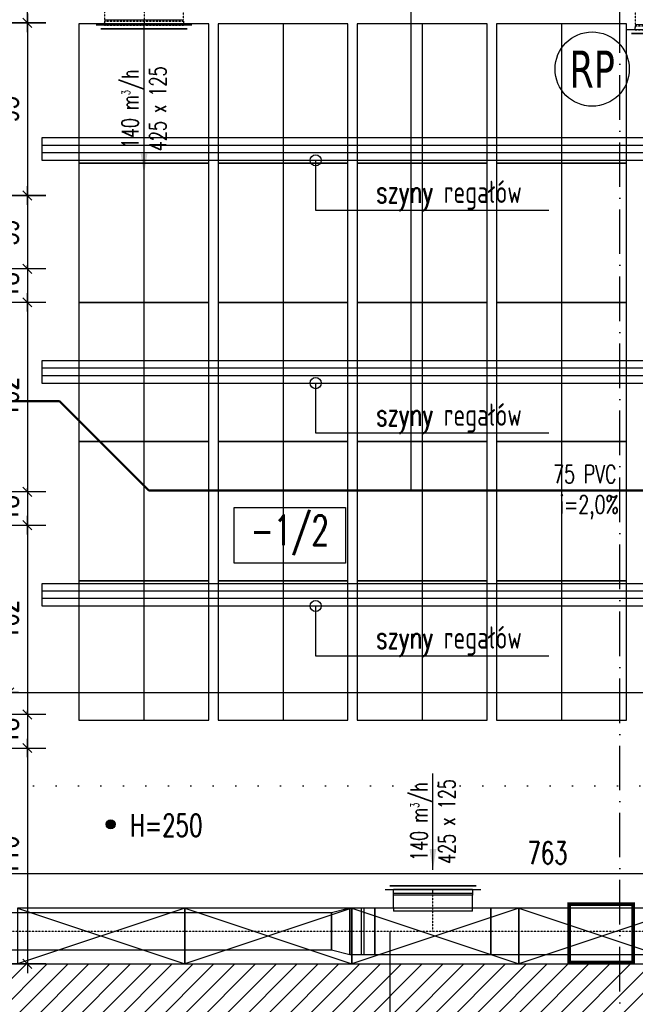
# Model space of a CAD drawing. Header units: millimetres. Extents: x 167273 to 188273, y -125105 to -88145.
# Tile 196 of 210: x 174289 to 174620, y -91786 to -91255. Entities that reach past the tile are written whole.
import ezdxf
from ezdxf.enums import TextEntityAlignment as Align

# ---------------------------------------------------------------- set-up
doc = ezdxf.new("R2010")
doc.units = ezdxf.units.MM
doc.header["$PDMODE"] = 35
doc.header["$PDSIZE"] = 5
for name, pattern in [('ACAD_ISO07W100', [3, 0, -3]), ('ACAD_ISO10W100', [18, 12, -3, 0, -3]), ('DASHDOT', [1, 0.5, -0.25, 0, -0.25]), ('WENT_2', [1.5, 0.5, -1]), ('WENT_3', [1.6, 0.5, -0.5, 0.1, -0.5])]:
    doc.linetypes.add(name, pattern=pattern)
doc.layers.add('!_zmiany', color=7, linetype='Continuous', true_color=0xfa7d00)
for name, color, linetype in [('a-op_leader', 9, 'Continuous'), ('a-op_text', 9, 'Continuous'), ('a-osie', 1, 'ACAD_ISO10W100'), ('a-poziomy', 9, 'Continuous'), ('a-wymiary', 9, 'Continuous'), ('b-cienka', 9, 'Continuous'), ('b-ściany', 2, 'Continuous'), ('c-wyposażenie', 5, 'Continuous'), ('FLUID-N-BIB-120-ARRGR', 7, 'Continuous'), ('FLUID-N-BIB-SYM', 7, 'Continuous'), ('FLUID-W-BIB-120-ARRGR', 7, 'Continuous'), ('FLUID-W-BIB-SYM', 7, 'Continuous'), ('h-hatch', 8, 'Continuous')]:
    doc.layers.add(name, color=color, linetype=linetype)
for name, color, linetype, lineweight in [('El-klima', 152, 'Continuous', 30), ('FLUID-N-BIB', 8, 'Continuous', 30), ('FLUID-W-BIB', 220, 'Continuous', 30), ('IS_kan_san', 34, 'Continuous', 53), ('IS_kan_san_opis', 9, 'Continuous', 15), ('IS_przejscia_ppoz_stropy', 32, 'Continuous', 60)]:
    doc.layers.add(name, color=color, linetype=linetype, lineweight=lineweight)
doc.styles.add('FDBES', font='romans.shx', dxfattribs={"width": 0.7, "height": 10})
doc.styles.add('IS-IS', font='romans.shx', dxfattribs={"width": 0.7, "height": 12})
doc.styles.add('PPAB_100', font='romans.shx', dxfattribs={"width": 0.7, "height": 12})
doc.styles.add('ROMANS', font='romans.shx', dxfattribs={"width": 0.7, "height": 10})
doc.styles.add('symbole', font='TAHOMA.TTF', dxfattribs={"width": 0.8})
doc.dimstyles.new('FDBES', dxfattribs={"dimscale": 50, "dimtxt": 4, "dimasz": 2.5, "dimexe": 0.8, "dimexo": 2, "dimgap": 1, "dimtad": 1, "dimdsep": 46, "dimtxsty": 'FDBES', "dimcen": 2.5, "dimclrd": 4, "dimclre": 5, "dimadec": 0, "dimazin": 0, "dimtfac": 1, "dimtmove": 0, "dimatfit": 3, "dimfxl": 0, "dimarcsym": 0})
doc.dimstyles.new('newPPAB_100', dxfattribs={"dimscale": 0, "dimtxt": 16, "dimasz": 1, "dimexe": 10, "dimexo": 10, "dimgap": 5, "dimtad": 1, "dimdec": 0, "dimzin": 0, "dimdsep": 46, "dimtxsty": 'PPAB_100', "dimblk": 'tick_50', "dimcen": 0.09, "dimdle": 5, "dimse1": 1, "dimse2": 1, "dimclrd": 9, "dimclre": 9, "dimclrt": 161, "dimadec": 0, "dimazin": 0, "dimtfac": 1, "dimtdec": 0, "dimtix": 1, "dimtmove": 2, "dimatfit": 0, "dimldrblk": 'tick_50', "dimfxl": 0, "dimtolj": 1, "dimtzin": 0, "dimarcsym": 0})

# ---------------------------------------------------------------- blocks, each defined once
blk = doc.blocks.new('tick_50')
at = {"color": 9, "ltscale": 20}
for p, q in [((0, 10), (0, -10)), ((-5, 0), (5, 0))]:
    blk.add_line(p, q, dxfattribs=at)
at = {"color": 0}
blk.add_line((2.5, 2.5), (-2.5, -2.5), dxfattribs=at)
blk = doc.blocks.new('*D273')
at = {"layer": 'a-wymiary', "color": 9, "lineweight": -2}
blk.add_line((174292.6651088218, -91258.14052296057), (174292.6651088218, -91349.14052296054), dxfattribs=at)
at = {"layer": 'Defpoints', "color": 0}
for p in [(174214.4418078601, -91257.14052296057), (174214.4418078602, -91350.14052296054), (174292.6651088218, -91350.14052296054)]:
    blk.add_point(p, dxfattribs=at)
at = {"layer": 'a-wymiary', "color": 9, "lineweight": -2}
for p, rotation in [((174292.6651088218, -91257.14052296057), 90), ((174292.6651088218, -91350.14052296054), 270)]:
    blk.add_blockref('tick_50', p, dxfattribs=dict(at, rotation=rotation))
at = {"layer": 'a-wymiary', "color": 161, "insert": (174281.6651088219, -91303.64052296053), "char_height": 12, "attachment_point": 5, "rotation": 90, "style": 'PPAB_100'}
blk.add_mtext('\\A1;93', dxfattribs=at)
blk = doc.blocks.new('*D274')
at = {"layer": 'a-wymiary', "color": 9, "lineweight": -2}
blk.add_line((174292.6651088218, -91351.14052296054), (174292.6651088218, -91388.63551786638), dxfattribs=at)
at = {"layer": 'Defpoints', "color": 0}
for p in [(174214.4418078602, -91350.14052296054), (174231.6461186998, -91389.63551786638), (174292.6651088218, -91389.63551786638)]:
    blk.add_point(p, dxfattribs=at)
at = {"layer": 'a-wymiary', "color": 9, "lineweight": -2}
for p, rotation in [((174292.6651088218, -91350.14052296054), 90), ((174292.6651088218, -91389.63551786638), 270)]:
    blk.add_blockref('tick_50', p, dxfattribs=dict(at, rotation=rotation))
at = {"layer": 'a-wymiary', "color": 161, "insert": (174281.6651088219, -91369.88802041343), "char_height": 12, "attachment_point": 5, "rotation": 90, "style": 'PPAB_100'}
blk.add_mtext('\\A1;39', dxfattribs=at)
blk = doc.blocks.new('*D275')
at = {"layer": 'a-wymiary', "color": 9, "lineweight": -2}
for p, q in [((174292.6651088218, -91388.63551786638), (174292.6651088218, -91387.63551786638)), ((174292.6651088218, -91389.63551786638), (174292.6651088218, -91407.63551786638)), ((174292.6651088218, -91408.63551786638), (174292.6651088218, -91409.63551786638))]:
    blk.add_line(p, q, dxfattribs=at)
at = {"layer": 'Defpoints', "color": 0}
for p in [(174231.6461186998, -91389.63551786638), (174231.6461186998, -91407.63551786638), (174292.6651088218, -91407.63551786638)]:
    blk.add_point(p, dxfattribs=at)
at = {"layer": 'a-wymiary', "color": 9, "lineweight": -2}
for p, rotation in [((174292.6651088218, -91389.63551786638), 270), ((174292.6651088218, -91407.63551786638), 90)]:
    blk.add_blockref('tick_50', p, dxfattribs=dict(at, rotation=rotation))
at = {"layer": 'a-wymiary', "color": 161, "insert": (174281.6651088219, -91398.63551786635), "char_height": 12, "attachment_point": 5, "rotation": 90, "style": 'PPAB_100'}
blk.add_mtext('\\A1;18', dxfattribs=at)
blk = doc.blocks.new('*D276')
at = {"layer": 'a-wymiary', "color": 9, "lineweight": -2}
blk.add_line((174292.6651088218, -91408.63551786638), (174292.6651088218, -91508.63551786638), dxfattribs=at)
at = {"layer": 'Defpoints', "color": 0}
for p in [(174231.6461186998, -91407.63551786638), (174231.6461186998, -91509.63551786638), (174292.6651088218, -91509.63551786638)]:
    blk.add_point(p, dxfattribs=at)
at = {"layer": 'a-wymiary', "color": 9, "lineweight": -2}
for p, rotation in [((174292.6651088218, -91407.63551786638), 90), ((174292.6651088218, -91509.63551786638), 270)]:
    blk.add_blockref('tick_50', p, dxfattribs=dict(at, rotation=rotation))
at = {"layer": 'a-wymiary', "color": 161, "insert": (174281.6651088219, -91458.63551786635), "char_height": 12, "attachment_point": 5, "rotation": 90, "style": 'PPAB_100'}
blk.add_mtext('\\A1;102', dxfattribs=at)
blk = doc.blocks.new('*D277')
at = {"layer": 'a-wymiary', "color": 9, "lineweight": -2}
for p, q in [((174292.6651088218, -91508.63551786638), (174292.6651088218, -91507.63551786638)), ((174292.6651088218, -91509.63551786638), (174292.6651088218, -91527.63551786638)), ((174292.6651088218, -91528.63551786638), (174292.6651088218, -91529.63551786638))]:
    blk.add_line(p, q, dxfattribs=at)
at = {"layer": 'Defpoints', "color": 0}
for p in [(174231.6461186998, -91509.63551786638), (174231.6461186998, -91527.63551786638), (174292.6651088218, -91527.63551786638)]:
    blk.add_point(p, dxfattribs=at)
at = {"layer": 'a-wymiary', "color": 9, "lineweight": -2}
for p, rotation in [((174292.6651088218, -91509.63551786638), 270), ((174292.6651088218, -91527.63551786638), 90)]:
    blk.add_blockref('tick_50', p, dxfattribs=dict(at, rotation=rotation))
at = {"layer": 'a-wymiary', "color": 161, "insert": (174281.6651088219, -91518.63551786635), "char_height": 12, "attachment_point": 5, "rotation": 90, "style": 'PPAB_100'}
blk.add_mtext('\\A1;18', dxfattribs=at)
blk = doc.blocks.new('*D278')
at = {"layer": 'a-wymiary', "color": 9, "lineweight": -2}
blk.add_line((174292.6651088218, -91528.63551786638), (174292.6651088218, -91628.63551786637), dxfattribs=at)
at = {"layer": 'Defpoints', "color": 0}
for p in [(174231.6461186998, -91527.63551786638), (174231.6461186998, -91629.63551786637), (174292.6651088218, -91629.63551786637)]:
    blk.add_point(p, dxfattribs=at)
at = {"layer": 'a-wymiary', "color": 9, "lineweight": -2}
for p, rotation in [((174292.6651088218, -91527.63551786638), 90), ((174292.6651088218, -91629.63551786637), 270)]:
    blk.add_blockref('tick_50', p, dxfattribs=dict(at, rotation=rotation))
at = {"layer": 'a-wymiary', "color": 161, "insert": (174281.6651088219, -91578.63551786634), "char_height": 12, "attachment_point": 5, "rotation": 90, "style": 'PPAB_100'}
blk.add_mtext('\\A1;102', dxfattribs=at)
blk = doc.blocks.new('*D279')
at = {"layer": 'a-wymiary', "color": 9, "lineweight": -2}
for p, q in [((174292.6651088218, -91628.63551786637), (174292.6651088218, -91627.63551786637)), ((174292.6651088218, -91629.63551786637), (174292.6651088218, -91647.63551786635)), ((174292.6651088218, -91648.63551786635), (174292.6651088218, -91649.63551786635))]:
    blk.add_line(p, q, dxfattribs=at)
at = {"layer": 'Defpoints', "color": 0}
for p in [(174231.6461186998, -91629.63551786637), (174231.6461186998, -91647.63551786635), (174292.6651088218, -91647.63551786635)]:
    blk.add_point(p, dxfattribs=at)
at = {"layer": 'a-wymiary', "color": 9, "lineweight": -2}
for p, rotation in [((174292.6651088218, -91629.63551786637), 270), ((174292.6651088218, -91647.63551786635), 90)]:
    blk.add_blockref('tick_50', p, dxfattribs=dict(at, rotation=rotation))
at = {"layer": 'a-wymiary', "color": 161, "insert": (174281.6651088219, -91638.63551786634), "char_height": 12, "attachment_point": 5, "rotation": 90, "style": 'PPAB_100'}
blk.add_mtext('\\A1;18', dxfattribs=at)
blk = doc.blocks.new('*D280')
at = {"layer": 'a-wymiary', "color": 9, "lineweight": -2}
blk.add_line((174292.6651088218, -91648.63551786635), (174292.6651088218, -91762.89367188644), dxfattribs=at)
at = {"layer": 'Defpoints', "color": 0}
for p in [(174231.6461186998, -91647.63551786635), (174232.9418078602, -91763.89367188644), (174292.6651088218, -91763.89367188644)]:
    blk.add_point(p, dxfattribs=at)
at = {"layer": 'a-wymiary', "color": 9, "lineweight": -2}
for p, rotation in [((174292.6651088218, -91647.63551786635), 90), ((174292.6651088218, -91763.89367188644), 270)]:
    blk.add_blockref('tick_50', p, dxfattribs=dict(at, rotation=rotation))
at = {"layer": 'a-wymiary', "color": 161, "insert": (174281.6651088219, -91705.76459487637), "char_height": 12, "attachment_point": 5, "rotation": 90, "style": 'PPAB_100'}
blk.add_mtext('\\A1;116', dxfattribs=at)
blk = doc.blocks.new('*U818')
at = {"color": 0, "linetype": 'ByBlock', "lineweight": -2}
for p, q in [((-1000.000042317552, 124.9999999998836), (999.9999576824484, 124.9999999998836)), ((999.9999576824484, -125.0000000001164), (-1000.000042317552, -125.0000000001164))]:
    blk.add_line(p, q, dxfattribs=at)
at = {"linetype": 'Continuous', "lineweight": -2}
for p, q in [((-1000.000000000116, -1.164153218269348e-10), (-1000.000000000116, 124.9999999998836)), ((999.9999999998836, 124.9999999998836), (999.9999999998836, -1.164153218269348e-10)), ((-1000.000000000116, -125.0000000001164), (-1000.000000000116, -1.164153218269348e-10)), ((999.9999999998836, -1.164153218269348e-10), (999.9999999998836, -125.0000000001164))]:
    blk.add_line(p, q, dxfattribs=at)
at = {"layer": 'FLUID-W-BIB-SYM', "linetype": 'WENT_3', "lineweight": -3}
blk.add_line((-1000.000000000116, -1.164153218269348e-10), (999.9999999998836, -1.164153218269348e-10), dxfattribs=at)
blk = doc.blocks.new('*U1046')
at = {"linetype": 'Continuous', "lineweight": -2}
for p, q in [((-212.5000000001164, 225), (-257.5000000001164, 225)), ((212.4999999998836, 225), (-212.5000000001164, 225)), ((257.4999999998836, 225), (212.4999999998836, 225)), ((-312.5000000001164, -125), (-312.5000000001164, 125)), ((312.4999999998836, 125), (312.4999999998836, -125))]:
    blk.add_line(p, q, dxfattribs=at)
at = {"color": 0, "linetype": 'ByBlock', "lineweight": -2}
for p, q in [((-212.5000000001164, 225), (-212.5000000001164, 195)), ((212.4999999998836, 195), (212.4999999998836, 225)), ((-212.5000000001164, 108.2531754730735), (-212.5000000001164, 195)), ((212.4999999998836, 125.0000438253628), (212.4999999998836, 195)), ((-312.5000000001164, 125), (-212.5000000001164, 125)), ((-212.5000000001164, 108.2531754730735), (212.4999999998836, 108.2531754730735)), ((212.4999999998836, 125.0000438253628), (212.4999999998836, 108.2531754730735)), ((212.4999999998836, 125), (312.4999999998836, 125)), ((312.4999999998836, -125), (-312.5000000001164, -125))]:
    blk.add_line(p, q, dxfattribs=at)
at = {"linetype": 'Continuous', "lineweight": -3}
blk.add_line((-212.5000000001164, 195), (212.4999999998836, 195), dxfattribs=at)
at = {"layer": 'FLUID-W-BIB-SYM', "linetype": 'WENT_3', "lineweight": -3}
for p, q in [((-1.164153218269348e-10, 0), (-1.164153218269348e-10, 225)), ((-1.164153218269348e-10, 205), (-1.164153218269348e-10, 225)), ((-312.5000000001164, 0), (312.4999999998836, 0))]:
    blk.add_line(p, q, dxfattribs=at)
blk = doc.blocks.new('*U824')
at = {"color": 0, "linetype": 'ByBlock', "lineweight": -2}
for p, q in [((-49.50003978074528, 125.0000100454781), (49.5001897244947, 99.99995208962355)), ((49.5001897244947, -99.9999520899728), (-49.50003978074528, -125.000010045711))]:
    blk.add_line(p, q, dxfattribs=at)
at = {"linetype": 'Continuous', "lineweight": -2}
for p, q in [((-49.5, -1.164153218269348e-10), (-49.5, 124.9999999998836)), ((49.5, 99.99999999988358), (49.5, -1.164153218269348e-10)), ((-49.5, -125.0000000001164), (-49.5, -1.164153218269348e-10)), ((49.5, -1.164153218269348e-10), (49.5, -100.0000000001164))]:
    blk.add_line(p, q, dxfattribs=at)
at = {"layer": 'FLUID-W-BIB-SYM', "linetype": 'WENT_3', "lineweight": -3}
blk.add_line((-49.5, -1.164153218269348e-10), (49.5, -1.164153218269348e-10), dxfattribs=at)
blk = doc.blocks.new('*U823')
at = {"color": 0, "linetype": 'ByBlock', "lineweight": -2}
for p, q in [((-67.50004231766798, 124.9999999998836), (67.49995768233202, 124.9999999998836)), ((67.49995768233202, -125.0000000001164), (-67.50004231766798, -125.0000000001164))]:
    blk.add_line(p, q, dxfattribs=at)
at = {"linetype": 'Continuous', "lineweight": -2}
for p, q in [((-67.50000000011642, -1.164153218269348e-10), (-67.50000000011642, 124.9999999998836)), ((67.49999999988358, 124.9999999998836), (67.49999999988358, -1.164153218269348e-10)), ((-67.50000000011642, -125.0000000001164), (-67.50000000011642, -1.164153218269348e-10)), ((67.49999999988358, -1.164153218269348e-10), (67.49999999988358, -125.0000000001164))]:
    blk.add_line(p, q, dxfattribs=at)
at = {"linetype": 'Continuous', "lineweight": -3}
for p, q in [((-7.500000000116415, 124.9999999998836), (-7.500000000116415, -125.0000000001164)), ((7.499999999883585, 124.9999999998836), (7.499999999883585, -125.0000000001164))]:
    blk.add_line(p, q, dxfattribs=at)
at = {"layer": 'FLUID-W-BIB-SYM', "linetype": 'WENT_3', "lineweight": -3}
blk.add_line((-67.50000000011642, -1.164153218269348e-10), (67.49999999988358, -1.164153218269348e-10), dxfattribs=at)
blk = doc.blocks.new('*U822')
at = {"linetype": 'Continuous', "lineweight": -2}
for p, q in [((-1000, -1.164153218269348e-10), (-1000, 99.99999999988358)), ((1000, 99.99999999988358), (1000, -1.164153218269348e-10)), ((-1000, -100.0000000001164), (-1000, -1.164153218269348e-10)), ((1000, -1.164153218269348e-10), (1000, -100.0000000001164))]:
    blk.add_line(p, q, dxfattribs=at)
at = {"color": 0, "linetype": 'ByBlock', "lineweight": -2}
for p, q in [((-999.9997981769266, 99.99999999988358), (1000.000201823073, 99.99999999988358)), ((1000.000201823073, -100.0000000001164), (-999.9997981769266, -100.0000000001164))]:
    blk.add_line(p, q, dxfattribs=at)
at = {"layer": 'FLUID-W-BIB-SYM', "linetype": 'WENT_3', "lineweight": -3}
blk.add_line((-1000, -1.164153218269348e-10), (1000, -1.164153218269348e-10), dxfattribs=at)
blk = doc.blocks.new('*U1047')
at = {"color": 0, "linetype": 'ByBlock', "lineweight": -2}
for p, q in [((-232.4999999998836, 1.13686837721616e-13), (-212.4999999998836, 1.13686837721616e-13)), ((-232.4999999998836, 1.13686837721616e-13, 20), (232.5000000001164, 2.273736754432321e-13, 20)), ((212.5000000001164, 2.273736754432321e-13), (-212.4999999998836, 1.13686837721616e-13)), ((-212.4999999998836, 1.13686837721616e-13, -20), (-212.4999999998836, 1.13686837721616e-13)), ((-212.4999999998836, 1.13686837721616e-13, -20), (212.5000000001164, 2.273736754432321e-13, -20)), ((212.5000000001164, 2.273736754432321e-13), (212.5000000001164, 2.273736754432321e-13, -20)), ((212.5000000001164, 2.273736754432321e-13), (232.5000000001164, 2.273736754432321e-13))]:
    blk.add_line(p, q, dxfattribs=at)
at = {"linetype": 'Continuous', "lineweight": -3}
for p, q in [((232.5000000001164, 2.273736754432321e-13, 20), (-232.4999999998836, 1.13686837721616e-13, 20)), ((-232.4999999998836, 1.13686837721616e-13, 20), (232.5000000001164, 2.273736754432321e-13, 20))]:
    blk.add_line(p, q, dxfattribs=at)
blk = doc.blocks.new('*U862')
at = {"linetype": 'Continuous', "lineweight": -2}
for p, q in [((-257.5000000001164, 225.0000000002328), (-212.5000000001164, 225.0000000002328)), ((-212.5000000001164, 225.0000000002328), (212.4999999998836, 225.0000000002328)), ((212.4999999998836, 225.0000000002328), (257.4999999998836, 225.0000000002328)), ((-312.5000000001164, 125.0000000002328), (-312.5000000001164, -124.9999999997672)), ((312.4999999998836, -124.9999999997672), (312.4999999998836, 125.0000000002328))]:
    blk.add_line(p, q, dxfattribs=at)
at = {"color": 0, "linetype": 'ByBlock', "lineweight": -2}
for p, q in [((-212.5000000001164, 195.0000000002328), (-212.5000000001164, 225.0000000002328)), ((212.4999999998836, 195.0000000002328), (212.4999999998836, 225.0000000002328)), ((-212.5000000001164, 195.0000000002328), (-212.5000000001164, 108.2531754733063)), ((212.4999999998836, 124.99995617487), (212.4999999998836, 195.0000000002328)), ((-312.4999266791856, 124.999951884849), (-212.4999266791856, 124.999951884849)), ((212.4999999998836, 108.2531754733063), (-212.5000000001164, 108.2531754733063)), ((212.4999999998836, 108.2531754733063), (212.4999999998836, 124.99995617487)), ((212.5000733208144, 124.999951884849), (312.5000733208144, 124.999951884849)), ((312.5000733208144, -125.000048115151), (-312.4999266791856, -125.000048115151))]:
    blk.add_line(p, q, dxfattribs=at)
at = {"linetype": 'Continuous', "lineweight": -3}
blk.add_line((212.4999999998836, 195.0000000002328), (-212.5000000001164, 195.0000000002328), dxfattribs=at)
at = {"layer": 'FLUID-N-BIB-SYM', "linetype": 'DASHDOT', "lineweight": -3}
for p, q in [((-1.164153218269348e-10, 2.328306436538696e-10), (-1.164153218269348e-10, 225.0000000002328)), ((-1.164153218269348e-10, 205.0000000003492), (-1.164153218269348e-10, 225.0000000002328)), ((-312.5000000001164, 2.328306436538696e-10), (312.4999999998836, 2.328306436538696e-10))]:
    blk.add_line(p, q, dxfattribs=at)
blk = doc.blocks.new('*U865')
at = {"linetype": 'Continuous', "lineweight": -2}
for p, q in [((-257.5, 200.0000000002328), (-212.5, 200.0000000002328)), ((-212.5, 200.0000000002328), (212.5, 200.0000000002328)), ((212.5, 200.0000000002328), (257.5, 200.0000000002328)), ((-312.5, 100.0000000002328), (-312.5, -99.99999999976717)), ((312.5, -99.99999999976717), (312.5, 100.0000000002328))]:
    blk.add_line(p, q, dxfattribs=at)
at = {"color": 0, "linetype": 'ByBlock', "lineweight": -2}
for p, q in [((-212.5, 170.0000000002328), (-212.5, 200.0000000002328)), ((-212.5, 170.0000000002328), (-212.5, 78.06247498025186)), ((212.5, 170.0000000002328), (212.5, 200.0000000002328)), ((212.5, 99.99995617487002), (212.5, 170.0000000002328)), ((-312.4999877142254, 99.999951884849), (-212.4999877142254, 99.999951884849)), ((212.5, 78.06247498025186), (-212.5, 78.06247498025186)), ((212.5, 78.06247498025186), (212.5, 99.99995617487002)), ((212.5000122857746, 99.999951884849), (312.5000122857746, 99.999951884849)), ((312.5000122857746, -100.000048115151), (-312.4999877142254, -100.000048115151))]:
    blk.add_line(p, q, dxfattribs=at)
at = {"linetype": 'Continuous', "lineweight": -3}
blk.add_line((212.5, 170.0000000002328), (-212.5, 170.0000000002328), dxfattribs=at)
at = {"layer": 'FLUID-N-BIB-SYM', "linetype": 'DASHDOT', "lineweight": -3}
for p, q in [((0, 2.328306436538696e-10), (0, 200.0000000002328)), ((0, 180.0000000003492), (0, 200.0000000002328)), ((-312.5, 2.328306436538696e-10), (312.5, 2.328306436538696e-10))]:
    blk.add_line(p, q, dxfattribs=at)
blk = doc.blocks.new('*U1052')
at = {"color": 0, "linetype": 'ByBlock', "lineweight": -2}
for p, q in [((-232.5, 0), (-212.5, 0)), ((-232.5, 0, 20.00000000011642), (232.5, 1.13686837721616e-13, 20.00000000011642)), ((212.5, 1.13686837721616e-13), (-212.5, 0)), ((-212.5, 0, -19.99999999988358), (-212.5, 0)), ((-212.5, 0, -19.99999999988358), (212.5, 1.13686837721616e-13, -19.99999999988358)), ((212.5, 1.13686837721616e-13), (212.5, 1.13686837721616e-13, -19.99999999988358)), ((212.5, 1.13686837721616e-13), (232.5, 1.13686837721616e-13))]:
    blk.add_line(p, q, dxfattribs=at)
at = {"linetype": 'Continuous', "lineweight": -3}
for p, q in [((232.5, 1.13686837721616e-13, 20.00000000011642), (-232.5, 0, 20.00000000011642)), ((-232.5, 0, 20.00000000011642), (232.5, 1.13686837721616e-13, 20.00000000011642))]:
    blk.add_line(p, q, dxfattribs=at)
blk = doc.blocks.new('*U1053')
at = {"color": 0, "linetype": 'ByBlock', "lineweight": -2}
for p, q in [((-232.5, 0), (-212.5, 0)), ((-232.5, 0, 20.00000000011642), (232.5, 1.13686837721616e-13, 20.00000000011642)), ((212.5, 1.13686837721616e-13), (-212.5, 0)), ((-212.5, 0, -19.99999999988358), (-212.5, 0)), ((-212.5, 0, -19.99999999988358), (212.5, 1.13686837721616e-13, -19.99999999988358)), ((212.5, 1.13686837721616e-13), (212.5, 1.13686837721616e-13, -19.99999999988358)), ((212.5, 1.13686837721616e-13), (232.5, 1.13686837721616e-13))]:
    blk.add_line(p, q, dxfattribs=at)
at = {"linetype": 'Continuous', "lineweight": -3}
for p, q in [((232.5, 1.13686837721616e-13, 20.00000000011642), (-232.5, 0, 20.00000000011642)), ((-232.5, 0, 20.00000000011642), (232.5, 1.13686837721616e-13, 20.00000000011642))]:
    blk.add_line(p, q, dxfattribs=at)
blk = doc.blocks.new('*U763')
at = {"insert": (4.237277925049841e-15, -34.59999999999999), "char_height": 12, "attachment_point": 5, "rotation": 270, "style": 'ROMANS'}
blk.add_mtext('140 m{\\A2;\\H0.5x;3}/h\\P425 x 125', dxfattribs=at)
blk.add_leader([(0, 0), (8.474555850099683e-15, -69.19999999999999)], dimstyle='FDBES', override={"dimscale": 6, "dimclrd": 256})
blk = doc.blocks.new('*U764')
at = {"insert": (-5.773334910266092e-15, 47.14285714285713), "char_height": 12, "attachment_point": 5, "rotation": 270, "style": 'FDBES'}
blk.add_mtext('140 m{\\A2;\\H0.5x;3}/h\\P425 x 125', dxfattribs=at)
blk.add_leader([(-1.154666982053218e-14, 94.28571428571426), (0, 0)], dimstyle='FDBES', override={"dimscale": 6, "dimclrd": 256})
blk = doc.blocks.new('*U765')
at = {"insert": (-5.773334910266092e-15, 47.14285714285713), "char_height": 12, "attachment_point": 5, "rotation": 270, "style": 'FDBES'}
blk.add_mtext('140 m{\\A2;\\H0.5x;3}/h\\P425 x 125', dxfattribs=at)
blk.add_leader([(-1.154666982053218e-14, 94.28571428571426), (0, 0)], dimstyle='FDBES', override={"dimscale": 6, "dimclrd": 256})

msp = doc.modelspace()

# ---------------------------------------------------------------- hatches: boundary and pattern name
at = {"layer": 'a-poziomy', "ltscale": 0.5}
msp.add_hatch(color=256, dxfattribs=at).paths.add_polyline_path([(174335.0702130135, -91688.73585961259, 1), (174340.0702130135, -91688.73585961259, 1)])
at = {"layer": 'h-hatch'}
h = msp.add_hatch(dxfattribs=at)
h.set_pattern_fill('ANSI31', color=256, scale=2.5, style=0)
h.set_pattern_definition([(45, (0, -5000), (-5.61266007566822, 5.612660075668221), [])])
h.paths.add_polyline_path([(175326.4418078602, -91763.8936718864), (173498.4418078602, -91763.89367188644), (173498.4418078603, -91687.89367188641), (173456.44180786, -91687.89367188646), (173456.4418078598, -91768.89367188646), (172740.44180786, -91768.89367188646), (172740.44180786, -91509.89367188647), (173049.4418078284, -91509.89367188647), (173049.4418078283, -91462.89367188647), (172688.44180786, -91462.89367188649), (172688.44180786, -91772.89367188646), (172675.44180786, -91772.89367188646), (172675.44180786, -91807.89367188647), (172689.44180786, -91807.89367188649), (172689.44180786, -91840.89367188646), (172719.4418078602, -91840.89367188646), (172719.4418078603, -91794.89367188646), (173456.4418078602, -91794.89367188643), (173456.4418078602, -92037.89367188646), (172866.44180786, -92037.89367188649), (172866.44180786, -92085.8936718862), (172893.44180786, -92085.89367188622), (172893.44180786, -92154.89367188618), (172736.44180786, -92154.8936718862), (172736.44180786, -92085.89367188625), (172786.44180786, -92085.89367188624), (172786.44180786, -92037.89367188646), (172719.4418078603, -92037.8936718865), (172719.4418078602, -91930.89367188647), (172689.44180786, -91930.89367188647), (172689.44180786, -92037.89367188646), (172684.44180786, -92037.89367188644), (172684.44180786, -92085.89367188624), (172708.44180786, -92085.89367188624), (172708.44180786, -92154.89367188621), (172341.44180786, -92154.89367188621), (172341.44180786, -92085.89367188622), (172341.44180786, -92037.89367188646), (172313.44180786, -92037.89367188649), (172313.44180786, -92085.89367188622), (172313.44180786, -92154.8936718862), (171946.44180786, -92154.89367188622), (171946.44180786, -92085.8936718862), (171949.44180786, -92085.8936718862), (171949.44180786, -91927.89367188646), (171828.44180786, -91927.89367188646), (171828.44180786, -91937.89367188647), (171922.44180786, -91937.89367188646), (171922.44180786, -92037.89367188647), (171899.44180786, -92037.89367188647), (171899.44180786, -92085.8936718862), (171919.44180786, -92085.8936718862), (171919.44180786, -92154.89367188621), (171559.44180786, -92154.89367188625), (171559.44180786, -92085.89367188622), (171559.44180786, -92037.89367188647), (171562.4418078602, -92037.89367188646), (171562.4418078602, -91937.89367188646), (171738.44180786, -91937.89367188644), (171738.44180786, -91927.89367188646), (171562.4418078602, -91927.89367188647), (171562.4418078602, -91882.89367188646), (171531.4418078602, -91882.89367188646), (171531.4418078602, -92045.89367188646), (171008.44180786, -92045.89367188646), (171008.44180786, -91802.89367188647), (171393.44180786, -91802.89367188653), (171393.44180786, -91817.89367188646), (171405.44180786, -91817.89367188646), (171405.44180786, -91802.89367188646), (171438.44180786, -91802.89367188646), (171438.44180786, -91762.89367188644), (171159.44180786, -91762.89367188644), (171159.44180786, -91722.89367188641), (171105.4418078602, -91722.89367188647), (171105.4418078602, -91757.8936718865), (170976.44180786, -91757.8936718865), (170976.44180786, -92085.89367188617), (171540.44180786, -92085.89367188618), (171540.44180786, -92172.8936718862), (172913.44180786, -92172.89367188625), (172913.44180786, -92085.89367188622), (175326.4418078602, -92085.89367188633), (175326.4418078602, -92028.89367188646), (173498.4418078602, -92028.89367188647), (173498.4418078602, -91811.89367188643), (175326.4418078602, -91811.89367188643)])

# ---------------------------------------------------------------- linework, layer by layer
at = {"layer": '!_zmiany'}
msp.add_lwpolyline([(174289.6384066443, -90967.18896483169), (174499.3563332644, -90967.18896483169), (174499.3563332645, -91508.89367188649)], dxfattribs=at)
at = {"layer": '!_zmiany', "elevation": -59.5000000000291}
msp.add_lwpolyline([(174487.9233989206, -91746.39367188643), (174487.9233989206, -92138.8675740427)], dxfattribs=at)
at = {"layer": 'a-op_leader', "ltscale": 0.5}
for points in [[(174573.7233744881, -91358.14052296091), (174448.0578796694, -91358.14052296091), (174448.0578796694, -91331.14052296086)], [(174573.7233744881, -91478.14052296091), (174448.0578796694, -91478.14052296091), (174448.0578796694, -91451.14052296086)], [(174573.7233744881, -91598.14052296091), (174448.0578796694, -91598.14052296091), (174448.0578796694, -91571.14052296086)]]:
    msp.add_lwpolyline(points, dxfattribs=at)
at = {"layer": 'a-op_leader'}
for centre in [(174448.0578796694, -91331.14052296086), (174448.0578796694, -91451.14052296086), (174448.0578796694, -91571.14052296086)]:
    msp.add_circle(centre, 3, dxfattribs=at)
at = {"layer": 'a-op_text', "ltscale": 0.5}
msp.add_lwpolyline([(174404.1114623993, -91548.03768722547), (174404.1114623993, -91518.03768722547), (174464.1114623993, -91518.03768722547), (174464.1114623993, -91548.03768722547)], close=True, dxfattribs=at)
at = {"layer": 'a-osie', "ltscale": 2}
msp.add_line((174611.9418078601, -92211.89367188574), (174611.9418078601, -91011.89367188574), dxfattribs=at)
at = {"layer": 'a-poziomy', "linetype": 'ACAD_ISO07W100', "ltscale": 4}
msp.add_lwpolyline([(179426.4418078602, -91668.05053516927), (171936.9418078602, -91668.05053516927), (171936.9418078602, -91957.56642952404), (170836.977617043, -91957.56642952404)], dxfattribs=at)
at = {"layer": 'a-poziomy', "ltscale": 0.5}
msp.add_circle((174337.5702130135, -91688.73585961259), 2.5, dxfattribs=at)
at = {"layer": 'b-cienka', "ltscale": 0.5}
for points in [[(174300.4418078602, -91331.14052296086), (174993.4418078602, -91331.14052296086), (174993.4418078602, -91319.14052296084), (174300.4418078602, -91319.14052296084)], [(174300.4418078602, -91451.14052296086), (174993.4418078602, -91451.14052296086), (174993.4418078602, -91439.14052296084), (174300.4418078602, -91439.14052296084)], [(174300.4418078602, -91571.14052296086), (174898.4418078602, -91571.14052296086), (174898.4418078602, -91559.14052296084), (174300.4418078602, -91559.14052296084)]]:
    msp.add_lwpolyline(points, close=True, dxfattribs=at)
at = {"layer": 'b-ściany'}
msp.add_line((173498.4418078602, -91763.89367188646), (175326.4418078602, -91763.8936718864), dxfattribs=at)
at = {"layer": 'c-wyposażenie'}
for p, q in [((174355.4418078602, -91257.64052296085), (174355.4418078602, -91332.64052296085)), ((174430.4418078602, -91257.64052296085), (174430.4418078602, -91332.64052296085)), ((174505.4418078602, -91257.64052296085), (174505.4418078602, -91332.64052296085)), ((174580.4418078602, -91257.64052296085), (174580.4418078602, -91332.64052296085)), ((174355.4418078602, -91332.64052296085), (174355.4418078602, -91407.64052296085)), ((174430.4418078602, -91332.64052296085), (174430.4418078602, -91407.64052296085)), ((174505.4418078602, -91332.64052296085), (174505.4418078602, -91407.64052296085)), ((174580.4418078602, -91332.64052296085), (174580.4418078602, -91407.64052296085)), ((174355.4418078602, -91407.64052296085), (174355.4418078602, -91482.64052296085)), ((174430.4418078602, -91407.64052296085), (174430.4418078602, -91482.64052296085)), ((174505.4418078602, -91407.64052296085), (174505.4418078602, -91482.64052296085)), ((174580.4418078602, -91407.64052296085), (174580.4418078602, -91482.64052296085)), ((174355.4418078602, -91482.64052296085), (174355.4418078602, -91557.64052296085)), ((174430.4418078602, -91482.64052296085), (174430.4418078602, -91557.64052296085)), ((174505.4418078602, -91482.64052296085), (174505.4418078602, -91557.64052296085)), ((174580.4418078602, -91482.64052296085), (174580.4418078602, -91557.64052296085)), ((174355.4418078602, -91557.64052296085), (174355.4418078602, -91632.64052296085)), ((174430.4418078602, -91557.64052296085), (174430.4418078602, -91632.64052296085)), ((174505.4418078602, -91557.64052296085), (174505.4418078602, -91632.64052296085)), ((174580.4418078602, -91557.64052296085), (174580.4418078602, -91632.64052296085)), ((174287.4418078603, -91733.89367188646), (174377.4418078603, -91763.89367188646)), ((174377.4418078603, -91733.89367188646), (174287.4418078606, -91763.89367188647)), ((174377.4418078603, -91733.89367188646), (174467.4418078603, -91763.89367188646)), ((174467.4418078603, -91733.89367188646), (174377.4418078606, -91763.89367188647)), ((174467.4418078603, -91733.89367188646), (174557.4418078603, -91763.89367188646)), ((174557.4418078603, -91733.89367188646), (174467.4418078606, -91763.89367188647)), ((174557.4418078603, -91733.89367188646), (174647.4418078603, -91763.89367188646)), ((174647.4418078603, -91733.89367188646), (174557.4418078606, -91763.89367188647))]:
    msp.add_line(p, q, dxfattribs=at)
at = {"layer": 'c-wyposażenie', "ltscale": 0.5}
for p, q in [((174993.4418078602, -91323.14052296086), (174300.4418078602, -91323.14052296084)), ((174993.4418078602, -91327.14052296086), (174300.4418078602, -91327.14052296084)), ((174993.4418078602, -91443.14052296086), (174300.4418078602, -91443.14052296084)), ((174993.4418078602, -91447.14052296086), (174300.4418078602, -91447.14052296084)), ((174898.4418078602, -91563.14052296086), (174300.4418078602, -91563.14052296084)), ((174898.4418078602, -91567.14052296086), (174300.4418078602, -91567.14052296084))]:
    msp.add_line(p, q, dxfattribs=at)
at = {"layer": 'c-wyposażenie'}
for points in [[(174320.4418078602, -91332.64052296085), (174390.4418078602, -91332.64052296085), (174390.4418078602, -91257.64052296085), (174320.4418078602, -91257.64052296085)], [(174395.4418078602, -91332.64052296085), (174465.4418078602, -91332.64052296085), (174465.4418078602, -91257.64052296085), (174395.4418078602, -91257.64052296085)], [(174470.4418078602, -91332.64052296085), (174540.4418078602, -91332.64052296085), (174540.4418078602, -91257.64052296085), (174470.4418078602, -91257.64052296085)], [(174545.4418078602, -91332.64052296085), (174615.4418078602, -91332.64052296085), (174615.4418078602, -91257.64052296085), (174545.4418078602, -91257.64052296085)], [(174320.4418078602, -91407.64052296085), (174390.4418078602, -91407.64052296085), (174390.4418078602, -91332.64052296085), (174320.4418078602, -91332.64052296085)], [(174395.4418078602, -91407.64052296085), (174465.4418078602, -91407.64052296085), (174465.4418078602, -91332.64052296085), (174395.4418078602, -91332.64052296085)], [(174470.4418078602, -91407.64052296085), (174540.4418078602, -91407.64052296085), (174540.4418078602, -91332.64052296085), (174470.4418078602, -91332.64052296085)], [(174545.4418078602, -91407.64052296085), (174615.4418078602, -91407.64052296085), (174615.4418078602, -91332.64052296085), (174545.4418078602, -91332.64052296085)], [(174320.4418078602, -91482.64052296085), (174390.4418078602, -91482.64052296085), (174390.4418078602, -91407.64052296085), (174320.4418078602, -91407.64052296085)], [(174395.4418078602, -91482.64052296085), (174465.4418078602, -91482.64052296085), (174465.4418078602, -91407.64052296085), (174395.4418078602, -91407.64052296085)], [(174470.4418078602, -91482.64052296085), (174540.4418078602, -91482.64052296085), (174540.4418078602, -91407.64052296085), (174470.4418078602, -91407.64052296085)], [(174545.4418078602, -91482.64052296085), (174615.4418078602, -91482.64052296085), (174615.4418078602, -91407.64052296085), (174545.4418078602, -91407.64052296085)], [(174320.4418078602, -91557.64052296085), (174390.4418078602, -91557.64052296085), (174390.4418078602, -91482.64052296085), (174320.4418078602, -91482.64052296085)], [(174395.4418078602, -91557.64052296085), (174465.4418078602, -91557.64052296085), (174465.4418078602, -91482.64052296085), (174395.4418078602, -91482.64052296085)], [(174470.4418078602, -91557.64052296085), (174540.4418078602, -91557.64052296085), (174540.4418078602, -91482.64052296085), (174470.4418078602, -91482.64052296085)], [(174545.4418078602, -91557.64052296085), (174615.4418078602, -91557.64052296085), (174615.4418078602, -91482.64052296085), (174545.4418078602, -91482.64052296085)], [(174320.4418078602, -91632.64052296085), (174390.4418078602, -91632.64052296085), (174390.4418078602, -91557.64052296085), (174320.4418078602, -91557.64052296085)], [(174395.4418078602, -91632.64052296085), (174465.4418078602, -91632.64052296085), (174465.4418078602, -91557.64052296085), (174395.4418078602, -91557.64052296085)], [(174470.4418078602, -91632.64052296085), (174540.4418078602, -91632.64052296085), (174540.4418078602, -91557.64052296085), (174470.4418078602, -91557.64052296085)], [(174545.4418078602, -91632.64052296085), (174615.4418078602, -91632.64052296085), (174615.4418078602, -91557.64052296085), (174545.4418078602, -91557.64052296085)]]:
    msp.add_lwpolyline(points, close=True, dxfattribs=at)
at = {"layer": 'c-wyposażenie', "ltscale": 0.5}
for points in [[(174287.4418078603, -91763.89367188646), (174377.4418078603, -91763.89367188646), (174377.4418078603, -91733.89367188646), (174287.4418078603, -91733.89367188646)], [(174377.4418078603, -91763.89367188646), (174467.4418078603, -91763.89367188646), (174467.4418078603, -91733.89367188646), (174377.4418078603, -91733.89367188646)], [(174467.4418078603, -91763.89367188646), (174557.4418078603, -91763.89367188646), (174557.4418078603, -91733.89367188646), (174467.4418078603, -91733.89367188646)], [(174557.4418078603, -91763.89367188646), (174647.4418078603, -91763.89367188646), (174647.4418078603, -91733.89367188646), (174557.4418078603, -91733.89367188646)]]:
    msp.add_lwpolyline(points, close=True, dxfattribs=at)
at = {"layer": 'El-klima', "ltscale": 0.5}
msp.add_circle((174597.0015062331, -91282.0377198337), 19.99999999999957, dxfattribs=at)
at = {"layer": 'IS_kan_san', "lineweight": 50}
for p, q in [((174010.0509131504, -91460.92383850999), (174310.0355647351, -91460.88651699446)), ((174310.0355647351, -91460.88651699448), (174358.0546663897, -91508.89367188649)), ((175029.4418078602, -91508.89367188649), (174358.0546663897, -91508.89367188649))]:
    msp.add_line(p, q, dxfattribs=at)
at = {"layer": 'IS_przejscia_ppoz_stropy', "const_width": 2}
msp.add_lwpolyline([(174584.6565916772, -91731.70961372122), (174619.1002513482, -91731.70961372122), (174619.1002513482, -91763.11644968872), (174584.6565916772, -91763.11644968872)], close=True, dxfattribs=at)

# ---------------------------------------------------------------- block references
at = {"layer": 'FLUID-N-BIB', "linetype": 'WENT_2', "xscale": 0.1000000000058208, "yscale": 0.1000000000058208, "zscale": 0.1, "rotation": 180}
for name, p in [('*U865', (174355.5361655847, -91238.4316845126, -51.99999999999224)), ('*U862', (174641.4361655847, -91238.4316845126, -51.99999999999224))]:
    msp.add_blockref(name, p, dxfattribs=at)
at = {"layer": 'FLUID-N-BIB', "linetype": 'WENT_2', "extrusion": (-8.552847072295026e-49, -1, 6.123233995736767e-17), "xscale": 0.1000000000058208, "yscale": 0.1, "zscale": 0.1000000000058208, "rotation": 180}
for name, p in [('*U1052', (174355.5361655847, -52.00000000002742, 91258.4316845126)), ('*U1053', (174641.4361655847, -52.00000000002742, 91260.9316845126))]:
    msp.add_blockref(name, p, dxfattribs=at)
at = {"layer": 'FLUID-N-BIB-120-ARRGR', "xscale": 0.75, "yscale": 0.75, "zscale": 0.75, "rotation": 180}
for name, p in [('*U764', (174355.5361655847, -91268.07454165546, -52.00000000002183)), ('*U765', (174641.4361655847, -91270.57454165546, -52.00000000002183))]:
    msp.add_blockref(name, p, dxfattribs=at)
at = {"layer": 'FLUID-W-BIB', "linetype": 'Continuous', "extrusion": (8.552847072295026e-49, 1, 6.123233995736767e-17), "xscale": 0.1000000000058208, "yscale": 0.1, "zscale": 0.1000000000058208, "rotation": 180}
msp.add_blockref('*U1047', (-174511.2134360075, -59.50000000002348, -91723.89367188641), dxfattribs=at)
at = {"layer": 'FLUID-W-BIB', "linetype": 'Continuous', "extrusion": (-1.224646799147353e-16, -3.42113882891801e-48, -1), "xscale": 0.1000000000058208, "yscale": 0.1000000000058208, "zscale": 0.1}
for name, p in [('*U1046', (-174511.2134360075, -91746.39367188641, 59.50000000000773)), ('*U824', (-174461.5134360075, -91746.39367188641, 59.50000000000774)), ('*U823', (-174473.2134360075, -91746.39367188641, 59.50000000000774)), ('*U818', (-174642.4634360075, -91746.39367188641, 59.50000000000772)), ('*U822', (-174356.5634360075, -91746.39367188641, 59.50000000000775))]:
    msp.add_blockref(name, p, dxfattribs=at)
at = {"layer": 'FLUID-W-BIB-120-ARRGR', "xscale": 0.75, "yscale": 0.75, "zscale": 0.75, "rotation": 180}
msp.add_blockref('*U763', (174511.2134360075, -91713.22144725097, -59.5000000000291), dxfattribs=at)

# ---------------------------------------------------------------- texts
at = {"layer": 'a-op_text', "ltscale": 0.5, "style": 'PPAB_100'}
for s, insert, char_height, width, attachment_point in [('{\\Fromans.shx|c238;szyny regałów}', (174480.668630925, -91342.13782574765), 12, 248.50935462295, 1), ('{\\Fromans.shx|c238;szyny regałów}', (174480.668630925, -91462.13782574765), 12, 248.50935462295, 1), ('-1/{\\Fromans.shx|c238;2}', (174434.1114623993, -91533.03768722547), 16, 60.00000000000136, 5), ('{\\Fromans.shx|c238;szyny regałów}', (174480.668630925, -91582.13782574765), 12, 248.50935462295, 1)]:
    msp.add_mtext(s, dxfattribs=dict(at, insert=insert, char_height=char_height, width=width, attachment_point=attachment_point))
at = {"layer": 'a-poziomy', "ltscale": 0.5, "insert": (174348.0885178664, -91689.24381066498), "char_height": 12, "attachment_point": 4, "style": 'PPAB_100'}
msp.add_mtext('{\\Fromans.shx|c238;H=250}', dxfattribs=at)
at = {"layer": 'El-klima', "style": 'symbole', "width": 0.8}
msp.add_text('RP', height=19.99999999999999, dxfattribs=at).set_placement((174597.0015062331, -91282.0377198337), align=Align.MIDDLE_CENTER)
at = {"layer": 'IS_kan_san_opis', "insert": (174593.0788492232, -91509.80079211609), "char_height": 9.799999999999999, "attachment_point": 5, "style": 'IS-IS'}
msp.add_mtext_dynamic_manual_height_columns('75 PVC\\P i=2,0%', width=240.0580780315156, gutter_width=12.5, heights=[0], dxfattribs=at)

# ---------------------------------------------------------------- dimensions: what is measured, and where the dimension line sits
at = {"layer": 'a-wymiary'}
msp.add_linear_dim(base=(174292.6651088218, -91194.87295499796), p1=(174214.4418078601, -91257.14052296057), p2=(174232.9418078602, -91194.87295499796), angle=90, dimstyle='newPPAB_100', override={"dimscale": 1}, dxfattribs=at).render()
for base, p1, p2, picture, middle in [((174292.6651088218, -91350.14052296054), (174214.4418078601, -91257.14052296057), (174214.4418078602, -91350.14052296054), '*D273', (174281.6651088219, -91303.64052296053)), ((174292.6651088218, -91389.63551786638), (174214.4418078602, -91350.14052296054), (174231.6461186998, -91389.63551786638), '*D274', (174281.6651088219, -91369.88802041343)), ((174292.6651088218, -91407.63551786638), (174231.6461186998, -91389.63551786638), (174231.6461186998, -91407.63551786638), '*D275', (174281.6651088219, -91398.63551786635)), ((174292.6651088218, -91509.63551786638), (174231.6461186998, -91407.63551786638), (174231.6461186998, -91509.63551786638), '*D276', (174281.6651088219, -91458.63551786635)), ((174292.6651088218, -91527.63551786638), (174231.6461186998, -91509.63551786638), (174231.6461186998, -91527.63551786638), '*D277', (174281.6651088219, -91518.63551786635)), ((174292.6651088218, -91629.63551786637), (174231.6461186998, -91527.63551786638), (174231.6461186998, -91629.63551786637), '*D278', (174281.6651088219, -91578.63551786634)), ((174292.6651088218, -91647.63551786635), (174231.6461186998, -91629.63551786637), (174231.6461186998, -91647.63551786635), '*D279', (174281.6651088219, -91638.63551786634)), ((174292.6651088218, -91763.89367188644), (174231.6461186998, -91647.63551786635), (174232.9418078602, -91763.89367188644), '*D280', (174281.6651088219, -91705.76459487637))]:
    dim = msp.add_linear_dim(base=base, p1=p1, p2=p2, angle=90, dimstyle='newPPAB_100', override={"dimscale": 1}, dxfattribs=at)
    dim.commit()
    dim.dimension.update_dxf_attribs({"geometry": picture, "text_midpoint": middle})
msp.add_linear_dim(base=(174994.4418078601, -91617.72975979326), p1=(174282.8461186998, -91593.64052296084), p2=(174994.4418078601, -91763.89367188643), dimstyle='newPPAB_100', override={"dimscale": 1}, dxfattribs=at).render()
msp.add_linear_dim(base=(174994.4418078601, -91715.12773759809), p1=(174231.6461186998, -91647.63551786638), p2=(174994.4418078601, -91763.89367188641), location=(174572.925562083, -91704.12773759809), dimstyle='newPPAB_100', override={"dimscale": 1}, dxfattribs=at).render()

doc.saveas('drawing.dxf')
